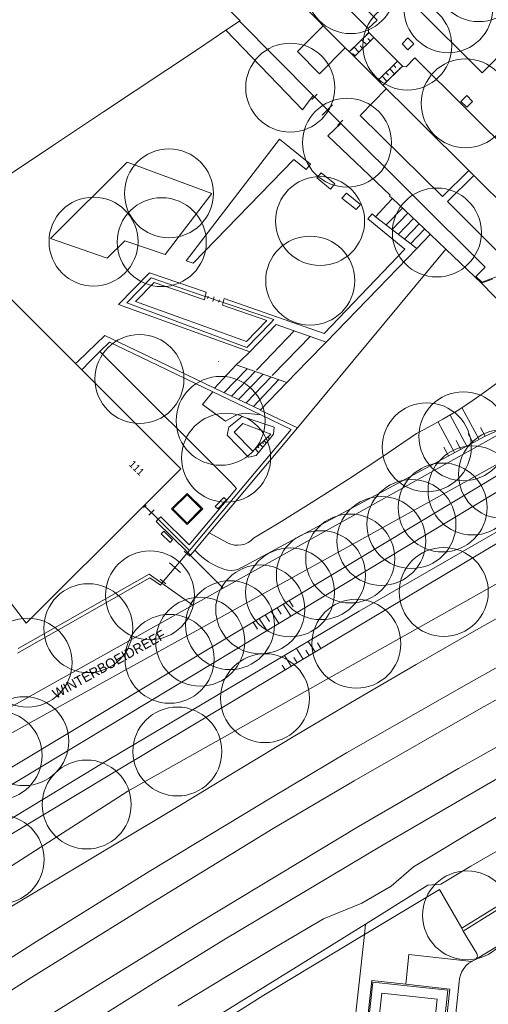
# Model space of a CAD drawing. Header units: metres. Extents: x 134994 to 136506, y 457393 to 459006.
# Tile 68 of 171: x 136344 to 136411, y 457707 to 457849. Entities that reach past the tile are written whole.
import ezdxf
from ezdxf.enums import TextEntityAlignment as Align

# ---------------------------------------------------------------- set-up
doc = ezdxf.new("R2010")
doc.units = ezdxf.units.M
for name, color, linetype, lineweight in [('B-WE-GR-BOOM-S', 250, 'Continuous', 13), ('B-WE-GW_TALUDLIJNEN', 251, 'Continuous', 5), ('B-WE-KG_BEBOUWING', 251, 'Continuous', 20), ('B-WE-KG_HUISNR', 251, 'Continuous', 5), ('B-WE-KG_ONDERGROND_REST', 251, 'Continuous', 5), ('B-WE-KG_STRAATNAAM', 251, 'Continuous', 5)]:
    doc.layers.add(name, color=color, linetype=linetype, lineweight=lineweight)
doc.styles.add('Styledgn000', font='dgn000.shx')

# ---------------------------------------------------------------- blocks, each defined once
blk = doc.blocks.new('SGR-BOOM_02')
blk.add_circle((0, 0), 6.4)

msp = doc.modelspace()

# ---------------------------------------------------------------- linework, layer by layer
at = {"layer": 'B-WE-GW_TALUDLIJNEN'}
for p, q in [((136409.62, 457788.74), (136407.15, 457793.32)), ((136373.64, 457790.53), (136375.55, 457792.03)), ((136375.55, 457792.03), (136380.14, 457790.53)), ((136406.1, 457786.84), (136403.72, 457791.25)), ((136407.86, 457787.79), (136405.45, 457792.26)), ((136373.38, 457789.34), (136373.64, 457790.53)), ((136375.66, 457791.02), (136374.39, 457789.78)), ((136379.65, 457789.52), (136375.66, 457791.02)), ((136380.14, 457790.53), (136380.04, 457789.52)), ((136410.5, 457789.21), (136409.82, 457790.48)), ((136376.46, 457786.18), (136373.38, 457789.34)), ((136374.39, 457789.78), (136377.06, 457787.06)), ((136375.49, 457770.31), (136410.5, 457789.21)), ((136377.06, 457787.06), (136379.65, 457789.52)), ((136380.04, 457789.52), (136377.55, 457786.44)), ((136378.68, 457788.6), (136379.01, 457788.25)), ((136378.96, 457788.87), (136379.14, 457788.67)), ((136379.21, 457789.1), (136379.47, 457788.82)), ((136406.98, 457787.31), (136406.3, 457788.58)), ((136408.74, 457788.26), (136408.05, 457789.53)), ((136377.4, 457787.38), (136377.89, 457786.86)), ((136377.77, 457787.73), (136377.94, 457787.54)), ((136378.1, 457788.05), (136378.51, 457787.62)), ((136378.44, 457788.38), (136378.62, 457788.18)), ((136405.22, 457786.36), (136404.54, 457787.63)), ((136377.55, 457786.44), (136376.46, 457786.18)), ((136380.57, 457764.52), (136381.17, 457763.57)), ((136381.43, 457765.04), (136382.52, 457763.29)), ((136382.29, 457765.55), (136382.86, 457764.64)), ((136378, 457762.98), (136379.1, 457761.22)), ((136378.86, 457763.49), (136379.47, 457762.51)), ((136379.71, 457764.01), (136380.81, 457762.25)), ((136377.14, 457762.46), (136377.77, 457761.45)), ((136384.31, 457757.12), (136383.34, 457758.65)), ((136386.02, 457758.15), (136385.06, 457759.67)), ((136386.88, 457758.66), (136386.37, 457759.47)), ((136382.59, 457756.09), (136381.62, 457757.63)), ((136383.45, 457756.6), (136382.99, 457757.33)), ((136385.17, 457757.63), (136384.68, 457758.4)), ((136381.73, 457755.58), (136381.3, 457756.26))]:
    msp.add_line(p, q, dxfattribs=at)
at = {"layer": 'B-WE-GW_TALUDLIJNEN', "flags": 128}
for points in [[(136321.93, 457734.99), (136323.32, 457732.75), (136323.7, 457732.44), (136324.13, 457732.19), (136324.59, 457732.02), (136325.07, 457731.92), (136325.57, 457731.9), (136326.05, 457731.96), (136326.53, 457732.1), (136326.97, 457732.32), (136327.12, 457732.41), (136417.12, 457786.48), (136418.78, 457787.69), (136420.39, 457788.97), (136421.94, 457790.3), (136423.45, 457791.7), (136424.89, 457793.15), (136426.29, 457794.66), (136426.47, 457794.87), (136430.03, 457799.22), (136430.3, 457799.6), (136430.64, 457799.92), (136430.73, 457800)], [(136410.5, 457789.21), (136411.9, 457789.82), (136413.27, 457790.5), (136414.59, 457791.25), (136415.88, 457792.07), (136417.12, 457792.96), (136418.32, 457793.91), (136419.46, 457794.92), (136420.55, 457795.99), (136421.58, 457797.11), (136422.55, 457798.29), (136423.21, 457799.17)], [(136320.04, 457713.64), (136325.89, 457720.53), (136326.86, 457721.59), (136327.89, 457722.6), (136328.97, 457723.55), (136330.1, 457724.44), (136331.29, 457725.27), (136332.03, 457725.74), (136356.52, 457740.46), (136393.75, 457762.78), (136415.37, 457775.66), (136417.26, 457776.65), (136419.12, 457777.71), (136420.93, 457778.83), (136422.7, 457780.03), (136424.43, 457781.28), (136426.11, 457782.61), (136427.73, 457783.99), (136429.3, 457785.44), (136430.39, 457786.5), (136435.43, 457790.88)], [(136439.67, 457784.15), (136436.6, 457781.73), (136359.11, 457738.13), (136349.72, 457732.06), (136331.98, 457720.69), (136331.45, 457720.25), (136330.97, 457719.75), (136330.55, 457719.2), (136330.2, 457718.6), (136329.91, 457717.97), (136329.71, 457717.31), (136329.58, 457716.63), (136329.53, 457715.94), (136329.56, 457715.25), (136329.67, 457714.57), (136329.86, 457713.9), (136330.12, 457713.26), (136330.45, 457712.65), (136330.78, 457712.18)], [(136368.75, 457772.81), (136369.35, 457772.19), (136370, 457771.63), (136370.7, 457771.13), (136371.45, 457770.69), (136372.23, 457770.33), (136372.57, 457770.2)], [(136372.57, 457770.2), (136373.02, 457770.01), (136373.49, 457769.9), (136373.98, 457769.87), (136374.46, 457769.91), (136374.93, 457770.04), (136375.37, 457770.24), (136375.49, 457770.31)]]:
    msp.add_lwpolyline(points, dxfattribs=at)
at = {"layer": 'B-WE-KG_BEBOUWING', "flags": 128}
for points in [[(136341.78, 457826.69), (136344.91, 457828.78), (136348.44, 457831.12), (136355.59, 457835.9), (136369.26, 457844.99), (136373.22, 457847.65), (136375.17, 457848.95), (136375.28, 457849.02), (136353.68, 457870.64)], [(136351.25, 457800), (136337.17, 457814.08), (136351.25, 457800), (136351.6, 457799.66), (136352.47, 457798.78), (136366.74, 457784.52), (136361.46, 457779.25), (136344.5, 457762.3), (136333, 457777.45), (136326.11, 457786.53), (136321.23, 457792.97), (136319.11, 457795.78), (136317.28, 457797.18), (136313.56, 457800), (136298.77, 457811.22), (136287.57, 457819.71), (136285.67, 457821.19), (136308.47, 457844), (136320.13, 457832.35), (136323.78, 457836.01), (136320.13, 457832.35)], [(136355.59, 457835.9), (136348.44, 457831.12), (136344.91, 457828.78), (136341.78, 457826.69)], [(136393.77, 457692.07), (136401.75, 457691.2), (136403.58, 457708.16), (136395.62, 457709.03), (136393.77, 457692.07)]]:
    msp.add_lwpolyline(points, dxfattribs=at)
at = {"layer": 'B-WE-KG_ONDERGROND_REST'}
for p, q in [((136410.05, 457841.53), (136400.44, 457851.11)), ((136410.05, 457841.53), (136400.44, 457851.11)), ((136394.3, 457841.25), (136387.2, 457848.28)), ((136417.41, 457848.99), (136410.05, 457841.53)), ((136383.16, 457837.28), (136373.22, 457847.65)), ((136393.79, 457847.31), (136390.94, 457844.53)), ((136391.64, 457843.82), (136394.51, 457846.65)), ((136392.31, 457845.89), (136393.12, 457846.69)), ((136393.4, 457846.96), (136393.78, 457847.32)), ((136398.53, 457845.69), (136399.38, 457846.54)), ((136399.38, 457846.54), (136400.23, 457845.69)), ((136391.22, 457844.81), (136392.04, 457845.62)), ((136392.33, 457844.5), (136391.63, 457845.21)), ((136392.87, 457845.04), (136392.52, 457845.4)), ((136393.42, 457845.58), (136392.72, 457846.29)), ((136393.96, 457846.11), (136393.61, 457846.47)), ((136399.38, 457844.84), (136398.53, 457845.69)), ((136400.23, 457845.69), (136399.38, 457844.84)), ((136391.79, 457843.97), (136391.43, 457844.32)), ((136397.85, 457843.17), (136395.1, 457840.45)), ((136398.58, 457842.5), (136395.8, 457839.75)), ((136397.31, 457842.64), (136397.66, 457842.28)), ((136398.58, 457842.5), (136398.14, 457842.07)), ((136408.13, 457827.47), (136394.3, 457841.25)), ((136395.68, 457841.03), (136396.37, 457840.32)), ((136396.22, 457841.56), (136396.57, 457841.21)), ((136396.77, 457842.1), (136397.46, 457841.39)), ((136397.87, 457841.8), (136397.05, 457840.99)), ((136395.13, 457840.49), (136395.48, 457840.14)), ((136396.78, 457840.72), (136395.96, 457839.92)), ((136384.2, 457836.21), (136385.76, 457838.24)), ((136386.31, 457838.44), (136385.56, 457837.69)), ((136389.65, 457834.32), (136385.93, 457838.07)), ((136389.65, 457834.32), (136385.93, 457838.07)), ((136406.99, 457837.41), (136407.84, 457838.25)), ((136407.84, 457838.25), (136408.69, 457837.4)), ((136383.16, 457837.28), (136384.2, 457836.21)), ((136388.54, 457836.93), (136387.04, 457835.45)), ((136407.84, 457836.56), (136406.99, 457837.41)), ((136408.69, 457837.4), (136407.84, 457836.56)), ((136390.02, 457834.69), (136389.27, 457833.95)), ((136367.51, 457814.47), (136380.92, 457831.97)), ((136367.51, 457814.47), (136380.92, 457831.97)), ((136385.38, 457828.37), (136380.92, 457831.97)), ((136385.38, 457828.37), (136380.92, 457831.97)), ((136358.99, 457828.65), (136347.97, 457817.66)), ((136358.99, 457828.65), (136347.97, 457817.66)), ((136358.99, 457828.65), (136371.2, 457824.16)), ((136358.99, 457828.65), (136371.2, 457824.16)), ((136368.5, 457814.13), (136382.97, 457829.06)), ((136368.5, 457814.13), (136382.97, 457829.06)), ((136384.75, 457827.62), (136382.97, 457829.06)), ((136384.75, 457827.62), (136382.97, 457829.06)), ((136385.38, 457828.37), (136384.75, 457827.62)), ((136385.38, 457828.37), (136384.75, 457827.62)), ((136386.89, 457827.15), (136386.26, 457826.4)), ((136386.89, 457827.15), (136386.26, 457826.4)), ((136388.89, 457825.54), (136386.89, 457827.15)), ((136388.89, 457825.54), (136386.89, 457827.15)), ((136404.36, 457823.7), (136408.13, 457827.47)), ((136404.36, 457823.7), (136408.13, 457827.47)), ((136405.07, 457822.99), (136408.84, 457826.76)), ((136405.07, 457822.99), (136408.84, 457826.76)), ((136408.84, 457826.76), (136408.13, 457827.47)), ((136408.84, 457826.76), (136408.13, 457827.47)), ((136416.58, 457819.05), (136408.84, 457826.76)), ((136416.58, 457819.05), (136408.84, 457826.76)), ((136388.25, 457824.79), (136386.26, 457826.4)), ((136388.25, 457824.79), (136386.26, 457826.4)), ((136388.89, 457825.54), (136388.25, 457824.79)), ((136388.89, 457825.54), (136388.25, 457824.79)), ((136364.46, 457815.37), (136371.2, 457824.16)), ((136364.46, 457815.37), (136371.2, 457824.16)), ((136390.53, 457824.22), (136389.89, 457823.47)), ((136390.53, 457824.22), (136389.89, 457823.47)), ((136392.56, 457822.57), (136390.53, 457824.22)), ((136392.56, 457822.57), (136390.53, 457824.22)), ((136391.93, 457821.83), (136389.89, 457823.47)), ((136391.93, 457821.83), (136389.89, 457823.47)), ((136392.56, 457822.57), (136391.93, 457821.83)), ((136392.56, 457822.57), (136391.93, 457821.83)), ((136396.34, 457822.59), (136394.7, 457820.81)), ((136396.34, 457822.59), (136394.7, 457820.81)), ((136397.14, 457823.44), (136396.34, 457822.59)), ((136397.14, 457823.44), (136396.34, 457822.59)), ((136397.14, 457823.44), (136396.98, 457823.56)), ((136397.14, 457823.44), (136396.98, 457823.56)), ((136402.61, 457818.24), (136397.14, 457823.44)), ((136402.61, 457818.24), (136397.14, 457823.44)), ((136394.23, 457821.22), (136393.6, 457820.48)), ((136394.23, 457821.22), (136393.6, 457820.48)), ((136394.7, 457820.81), (136394.23, 457821.22)), ((136394.7, 457820.81), (136394.23, 457821.22)), ((136396.24, 457819.62), (136398.6, 457822.05)), ((136396.24, 457819.62), (136398.6, 457822.05)), ((136397.11, 457818.95), (136399.39, 457821.3)), ((136397.11, 457818.95), (136399.39, 457821.3)), ((136393.6, 457820.48), (136398.96, 457816.14)), ((136393.6, 457820.48), (136398.96, 457816.14)), ((136400.66, 457816.22), (136394.7, 457820.81)), ((136400.66, 457816.22), (136394.7, 457820.81)), ((136397.99, 457818.27), (136400.18, 457820.54)), ((136397.99, 457818.27), (136400.18, 457820.54)), ((136398.87, 457817.6), (136400.98, 457819.79)), ((136398.87, 457817.6), (136400.98, 457819.79)), ((136399.74, 457816.92), (136401.77, 457819.03)), ((136399.74, 457816.92), (136401.77, 457819.03)), ((136402.6, 457818.23), (136400.66, 457816.22)), ((136402.6, 457818.23), (136400.66, 457816.22)), ((136347.97, 457817.66), (136356.14, 457814.84)), ((136347.97, 457817.66), (136356.14, 457814.84)), ((136356.14, 457814.84), (136358.67, 457817.36)), ((136356.14, 457814.84), (136358.67, 457817.36)), ((136358.67, 457817.36), (136364.46, 457815.37)), ((136358.67, 457817.36), (136364.46, 457815.37)), ((136398.96, 457816.14), (136387.35, 457804.01)), ((136398.96, 457816.14), (136387.35, 457804.01)), ((136404.83, 457816.12), (136391.45, 457800)), ((136404.83, 457816.12), (136391.45, 457800)), ((136367.51, 457814.47), (136368.5, 457814.13)), ((136367.51, 457814.47), (136368.5, 457814.13)), ((136362.2, 457812.74), (136357.78, 457808.17)), ((136362.2, 457812.74), (136357.78, 457808.17)), ((136362.89, 457811.36), (136360.22, 457808.61)), ((136362.89, 457811.36), (136360.22, 457808.61)), ((136370.15, 457808.84), (136362.89, 457811.36)), ((136370.15, 457808.84), (136362.89, 457811.36)), ((136376.16, 457802.84), (136360.22, 457808.61)), ((136376.16, 457802.84), (136360.22, 457808.61)), ((136370.68, 457809.36), (136370.57, 457809.05)), ((136370.68, 457809.36), (136370.57, 457809.05)), ((136372.21, 457808.67), (136370.62, 457809.21)), ((136372.21, 457808.67), (136370.62, 457809.21)), ((136372.21, 457808.67), (136370.62, 457809.21)), ((136372.21, 457808.67), (136370.62, 457809.21)), ((136371.52, 457809.26), (136371.31, 457808.62)), ((136371.52, 457809.26), (136371.31, 457808.62)), ((136372.27, 457808.83), (136372.16, 457808.51)), ((136372.27, 457808.83), (136372.16, 457808.51)), ((136387.35, 457804.01), (136372.95, 457809.02)), ((136387.35, 457804.01), (136372.95, 457809.02)), ((136376.64, 457801.34), (136357.78, 457808.17)), ((136376.64, 457801.34), (136357.78, 457808.17)), ((136372.7, 457808.09), (136379.09, 457805.87)), ((136372.7, 457808.09), (136379.09, 457805.87)), ((136379.09, 457805.87), (136376.16, 457802.84)), ((136379.09, 457805.87), (136376.16, 457802.84)), ((136376.64, 457801.34), (136380.45, 457805.28)), ((136376.64, 457801.34), (136380.45, 457805.28)), ((136378.83, 457800), (136383.04, 457804.37)), ((136378.83, 457800), (136383.04, 457804.37)), ((136380.45, 457805.28), (136387.63, 457802.77)), ((136380.45, 457805.28), (136387.63, 457802.77)), ((136355.78, 457803.72), (136351.95, 457800)), ((136355.78, 457803.72), (136351.95, 457800)), ((136355.09, 457801.4), (136356.45, 457802.74)), ((136355.09, 457801.4), (136356.45, 457802.74)), ((136363.51, 457800), (136355.78, 457803.72)), ((136363.51, 457800), (136355.78, 457803.72)), ((136385.35, 457803.59), (136381.88, 457800)), ((136385.35, 457803.59), (136381.88, 457800)), ((136387.63, 457802.77), (136384.94, 457800)), ((136387.63, 457802.77), (136384.94, 457800)), ((136353.69, 457800), (136355.09, 457801.4)), ((136353.69, 457800), (136355.09, 457801.4)), ((136375.24, 457800), (136376.64, 457801.34)), ((136375.24, 457800), (136376.64, 457801.34)), ((136351.95, 457800), (136351.6, 457799.66)), ((136352.47, 457798.78), (136353.69, 457800)), ((136371.56, 457796.13), (136363.51, 457800)), ((136372.13, 457799.97), (136372.14, 457800)), ((136374.68, 457799.47), (136375.24, 457800)), ((136377.61, 457798.74), (136378.83, 457800)), ((136381.88, 457800), (136379.88, 457797.93)), ((136384.94, 457800), (136381.99, 457796.95)), ((136391.45, 457800), (136383.48, 457790.4)), ((136374.68, 457799.47), (136371.57, 457796.14)), ((136376.27, 457798.92), (136372.95, 457795.49)), ((136377.41, 457798.53), (136374, 457794.99)), ((136378.55, 457798.14), (136375.04, 457794.49)), ((136379.7, 457797.74), (136376.11, 457793.99)), ((136380.84, 457797.35), (136377.16, 457793.49)), ((136371.56, 457796.13), (136371.57, 457796.14)), ((136378.14, 457792.97), (136378.18, 457793)), ((136375.98, 457792.53), (136378.22, 457792.28)), ((136365.38, 457778.73), (136367.63, 457780.97)), ((136365.58, 457778.73), (136367.63, 457780.77)), ((136367.63, 457780.97), (136369.87, 457778.73)), ((136367.63, 457780.77), (136369.67, 457778.73)), ((136361.38, 457778.96), (136361.75, 457779.34)), ((136361.46, 457779.25), (136363.46, 457777.28)), ((136361.56, 457779.15), (136363.46, 457777.28)), ((136362.14, 457777.84), (136362.89, 457778.6)), ((136367.62, 457776.49), (136365.38, 457778.73)), ((136367.62, 457776.69), (136365.58, 457778.73)), ((136369.87, 457778.73), (136367.62, 457776.49)), ((136369.67, 457778.73), (136367.62, 457776.69)), ((136363.28, 457777.09), (136363.65, 457777.47)), ((136373.52, 457773.8), (136370.82, 457775.29)), ((136364.17, 457768.29), (136367.6, 457772.31)), ((136364.17, 457768.29), (136367.6, 457772.31)), ((136368, 457771.96), (136367.2, 457772.65)), ((136366.69, 457769.61), (136365.08, 457770.98)), ((136364.57, 457767.94), (136363.77, 457768.63)), ((136407.33, 457717.97), (136427.2, 457730.32)), ((136409.09, 457713.85), (136429.85, 457726.64)), ((136393.13, 457717.47), (136393.3, 457718.98)), ((136407.11, 457718.36), (136407.33, 457717.97))]:
    msp.add_line(p, q, dxfattribs=at)
at = {"layer": 'B-WE-KG_ONDERGROND_REST', "flags": 128}
for points in [[(136393.65, 457847.92), (136359.54, 457882.37), (136315.04, 457926.88), (136316.2, 457928.02)], [(136415.01, 457829.12), (136400.38, 457843.66), (136399.14, 457842.39), (136398.65, 457842.43), (136393.7, 457847.39), (136393.65, 457847.92), (136394.94, 457849.11), (136385.45, 457858.64)], [(136381.67, 457853.86), (136386.38, 457849.14), (136387.2, 457848.28)], [(136385.76, 457838.24), (136375.17, 457848.95)], [(136387.2, 457848.28), (136383.5, 457844.58), (136386.67, 457841.4), (136390.36, 457845.1)], [(136385.93, 457838.07), (136385.76, 457838.24)], [(136396.27, 457839.2), (136392.52, 457835.37), (136404.36, 457823.7)], [(136389.75, 457834.22), (136387.85, 457832.43), (136396.83, 457823.89), (136396.74, 457823.75), (136396.98, 457823.56)], [(136389.75, 457834.22), (136387.85, 457832.43), (136396.83, 457823.89), (136396.74, 457823.75), (136396.98, 457823.56)], [(136389.75, 457834.22), (136389.65, 457834.32)], [(136389.75, 457834.22), (136389.65, 457834.32)], [(136409.14, 457812.19), (136410.49, 457813.55), (136389.75, 457834.22)], [(136409.14, 457812.19), (136410.49, 457813.55), (136389.75, 457834.22)], [(136405.07, 457822.99), (136412.76, 457815.32), (136414.41, 457816.98)], [(136405.07, 457822.99), (136412.76, 457815.32), (136414.41, 457816.98)], [(136404.83, 457816.12), (136402.61, 457818.24)], [(136404.83, 457816.12), (136402.61, 457818.24)], [(136400.66, 457816.22), (136400.64, 457816.23), (136395.08, 457810.47), (136389.01, 457804.19), (136387.63, 457802.77)], [(136400.66, 457816.22), (136400.64, 457816.23), (136395.08, 457810.47), (136389.01, 457804.19), (136387.63, 457802.77)], [(136409.96, 457811.23), (136404.83, 457816.12)], [(136409.96, 457811.23), (136404.83, 457816.12)], [(136370.24, 457809.34), (136370.35, 457809.93), (136362.2, 457812.74)], [(136370.24, 457809.34), (136370.35, 457809.93), (136362.2, 457812.74)], [(136415.48, 457813.41), (136409.99, 457811.38), (136409.14, 457812.19)], [(136415.48, 457813.41), (136409.99, 457811.38), (136409.14, 457812.19)], [(136362.48, 457812.03), (136358.96, 457808.41)], [(136362.48, 457812.03), (136358.96, 457808.41)], [(136370.24, 457809.34), (136362.48, 457812.03)], [(136370.24, 457809.34), (136362.48, 457812.03)], [(136411.54, 457811.82), (136409.96, 457811.23)], [(136411.54, 457811.82), (136409.96, 457811.23)], [(136409.96, 457811.23), (136416.98, 457804.04), (136417.31, 457801.24)], [(136409.96, 457811.23), (136416.98, 457804.04), (136417.31, 457801.24)], [(136358.96, 457808.41), (136376.24, 457801.99), (136379.62, 457805.48), (136380.11, 457806), (136372.8, 457808.47)], [(136358.96, 457808.41), (136376.24, 457801.99), (136379.62, 457805.48), (136380.11, 457806), (136372.8, 457808.47)], [(136370.15, 457808.84), (136370.24, 457809.34)], [(136370.15, 457808.84), (136370.24, 457809.34)], [(136370.62, 457809.21), (136370.24, 457809.34)], [(136370.62, 457809.21), (136370.24, 457809.34)], [(136372.8, 457808.47), (136372.21, 457808.67)], [(136372.8, 457808.47), (136372.21, 457808.67)], [(136372.8, 457808.47), (136372.7, 457808.09)], [(136372.8, 457808.47), (136372.7, 457808.09)], [(136372.95, 457809.02), (136372.8, 457808.47)], [(136372.95, 457809.02), (136372.8, 457808.47)], [(136362.15, 457800), (136356.45, 457802.74)], [(136362.15, 457800), (136356.45, 457802.74)], [(136356.49, 457800), (136355.09, 457801.4)], [(136356.49, 457800), (136355.09, 457801.4)], [(136323.69, 457736.14), (136416.47, 457787.55), (136417.88, 457788.37), (136419.25, 457789.27), (136420.57, 457790.22), (136421.84, 457791.24), (136423.06, 457792.33), (136424.23, 457793.47), (136425.34, 457794.66), (136425.87, 457795.28), (136429.36, 457800)], [(136332.65, 457707.98), (136345.97, 457716.46), (136362.17, 457726.55), (136379.86, 457737.25), (136390.57, 457743.63), (136408.15, 457753.67), (136420.93, 457760.84), (136429.61, 457765.58), (136437.9, 457769.99), (136469.97, 457786.65), (136477.23, 457790.29), (136499.28, 457800)], [(136335.28, 457715.18), (136334.87, 457715.83), (136334.74, 457716.08), (136334.69, 457716.35), (136334.72, 457716.62), (136334.82, 457716.88), (136334.99, 457717.1), (136335.07, 457717.16), (136366.82, 457736.18), (136374.78, 457741.03), (136383.34, 457746.2), (136391.94, 457751.31), (136400.58, 457756.35), (136409.26, 457761.31), (136417.98, 457766.21), (136426.74, 457771.04), (136435.54, 457775.8), (136441.96, 457779.21), (136453.89, 457785.13), (136462.11, 457789.35), (136470.37, 457793.5), (136478.66, 457797.58), (136483.67, 457800)], [(136363.83, 457777.61), (136367.94, 457773.55), (136374.75, 457781.7), (136373.86, 457782.65), (136356.49, 457800)], [(136371.34, 457795.58), (136362.15, 457800)], [(136372.79, 457767.31), (136414.64, 457790.72), (136415.97, 457791.47), (136417.25, 457792.29), (136418.49, 457793.18), (136419.69, 457794.13), (136420.83, 457795.14), (136421.92, 457796.21), (136422.95, 457797.33), (136423.92, 457798.51), (136424.82, 457799.74), (136425.01, 457800)], [(136415.95, 457800), (136414.14, 457798.45), (136412.29, 457796.96), (136410.39, 457795.53), (136408.44, 457794.17), (136406.45, 457792.88), (136404.42, 457791.65), (136402.34, 457790.49), (136400.63, 457789.6)], [(136371.57, 457796.14), (136378.18, 457793), (136381.99, 457796.95), (136374.68, 457799.47)], [(136320.08, 457733.85), (136320.83, 457732.66), (136320.93, 457732.46), (136321.3, 457731.92), (136321.72, 457731.42), (136322.2, 457730.98), (136322.74, 457730.59), (136323.31, 457730.28), (136323.92, 457730.04), (136324.55, 457729.88), (136325.2, 457729.79), (136325.86, 457729.78), (136326.51, 457729.86), (136327.15, 457730.01), (136327.76, 457730.24), (136418.01, 457784.7), (136428.48, 457793.05), (136433.16, 457797.86)], [(136189.35, 457599.59), (136206.66, 457613.39), (136222.13, 457625.44), (136236.95, 457636.65), (136254.19, 457649.32), (136273.04, 457662.87), (136286.42, 457672.32), (136297, 457679.59), (136314.45, 457691.3), (136332.14, 457702.92), (136345.31, 457711.33), (136361.32, 457721.27), (136380.02, 457732.71), (136391.67, 457739.61), (136409.89, 457750.04), (136424.55, 457758.22), (136440.19, 457766.66), (136455.74, 457774.79), (136471.05, 457782.53), (136484.79, 457789.25), (136500, 457796.03)], [(136371.34, 457795.58), (136369.83, 457793.75), (136373.15, 457791.36)], [(136378.22, 457792.28), (136371.34, 457795.58)], [(136383.48, 457790.4), (136378.14, 457792.97)], [(136318.89, 457713.4), (136324.52, 457721.62), (136325.31, 457722.61), (136326.16, 457723.55), (136327.07, 457724.44), (136328.03, 457725.27), (136329.04, 457726.03), (136330.1, 457726.73), (136331.06, 457727.29), (136355.34, 457742.06), (136392.39, 457764.01), (136414.75, 457776.94), (136416.38, 457777.69), (136417.98, 457778.52), (136419.54, 457779.41), (136421.06, 457780.38), (136422.53, 457781.41), (136423.96, 457782.5), (136425.34, 457783.66), (136426.66, 457784.87), (136427.93, 457786.15), (136429.14, 457787.48), (136429.45, 457787.84), (136434.5, 457792.17)], [(136367.98, 457772.76), (136382.57, 457790.18), (136378.22, 457792.28)], [(136373.15, 457791.36), (136374.6, 457792.19), (136375.1, 457792.38), (136375.62, 457792.5), (136375.98, 457792.53)], [(136185.62, 457588.78), (136207.74, 457606.57), (136225.12, 457620.14), (136243.37, 457633.91), (136256.95, 457643.96), (136265.71, 457650.35), (136283.49, 457662.91), (136309.42, 457680.76), (136329.07, 457693.82), (136338.74, 457700.09), (136347.85, 457705.88), (136369.33, 457719.17), (136392.29, 457733), (136406.66, 457741.37), (136424.59, 457751.44), (136434.53, 457756.84), (136443.67, 457761.69), (136466.93, 457773.7), (136485.99, 457783.24), (136500, 457789.93)], [(136383.48, 457790.4), (136370.82, 457775.29)], [(136400.63, 457789.6), (136395.76, 457786.28), (136390.84, 457783.03), (136385.87, 457779.85), (136380.87, 457776.74), (136377.19, 457774.51)], [(136337.13, 457694.22), (136348.55, 457701.51), (136363.67, 457711.01), (136372.9, 457716.72), (136395.81, 457730.37), (136413.66, 457740.76), (136421.35, 457745.06), (136433.17, 457751.51), (136451.34, 457761.18), (136462.73, 457767.07), (136475.55, 457773.57), (136493.02, 457782.16), (136500, 457785.43)], [(136372.9, 457780.4), (136371.68, 457779.09), (136372.05, 457778.75), (136373.27, 457780.05), (136372.9, 457780.4)], [(136500, 457779.16), (136497.98, 457778.12), (136491.68, 457776.05), (136470.43, 457765.64), (136453.74, 457757.3), (136449.8, 457754.18), (136444.75, 457751.56), (136438.47, 457748.87), (136432.35, 457745.66), (136426.27, 457742.37), (136420.23, 457739.02), (136414.23, 457735.59), (136408.27, 457732.09), (136402.35, 457728.53), (136400.19, 457727.21), (136396.96, 457724.43), (136392.74, 457721.99), (136387.25, 457719.72), (136380.25, 457715.61), (136373.28, 457711.43), (136366.36, 457707.18)], [(136363.16, 457776.93), (136363.48, 457777.26)], [(136363.46, 457777.28), (136363.48, 457777.26)], [(136363.48, 457777.26), (136363.83, 457777.61)], [(136363.48, 457777.26), (136367.98, 457772.76)], [(136363.16, 457776.93), (136367.72, 457772.45)], [(136365.52, 457774.29), (136364.27, 457775.52), (136363.92, 457775.16), (136365.17, 457773.93), (136365.52, 457774.29)], [(136370.82, 457775.29), (136368.75, 457772.81)], [(136377.19, 457774.51), (136376.81, 457774.17), (136376.39, 457773.9), (136375.93, 457773.69), (136375.44, 457773.56), (136374.93, 457773.51), (136374.43, 457773.54), (136373.93, 457773.65), (136373.52, 457773.8)], [(136368.75, 457772.81), (136368.12, 457772.06)], [(136367.6, 457772.31), (136367.72, 457772.45)], [(136367.72, 457772.45), (136367.98, 457772.76)], [(136367.72, 457772.45), (136368.01, 457772.17)], [(136368.01, 457772.17), (136368.12, 457772.06)], [(136368.12, 457772.06), (136368.14, 457772.03), (136372.79, 457767.31)], [(136343.22, 457757.98), (136362.27, 457768.81), (136363.78, 457767.78), (136363.98, 457768.05)], [(136343.34, 457758.63), (136362.19, 457769.33), (136363.98, 457768.05)], [(136363.98, 457768.05), (136364.17, 457768.29)], [(136363.98, 457768.05), (136368.43, 457764.88)], [(136372.79, 457767.31), (136368.43, 457764.88)], [(136324.87, 457740.51), (136368.43, 457764.88)], [(136393.3, 457718.98), (136402.25, 457724.55), (136404.11, 457724.72), (136408.42, 457727.29), (136414.74, 457730.98), (136421.09, 457734.6), (136427.49, 457738.16), (136433.93, 457741.64), (136440.4, 457745.05), (136455.82, 457752.7)], [(136427.2, 457730.32), (136426.97, 457730.69), (136407.11, 457718.36)], [(136393.13, 457717.47), (136403.94, 457723.97), (136407.11, 457718.36)], [(136338.47, 457683.57), (136352.62, 457693.51), (136354.19, 457694.67), (136393.3, 457718.98)], [(136407.33, 457717.97), (136409.27, 457714.75), (136409.36, 457714.54), (136409.37, 457714.31), (136409.31, 457714.09), (136409.17, 457713.91), (136409.09, 457713.85)], [(136396.43, 457681.09), (136364.12, 457684.06), (136361.14, 457684.07), (136353.6, 457693.3), (136361.59, 457697.95), (136378.64, 457708.75), (136393.13, 457717.47)], [(136393.13, 457717.47), (136390.69, 457695.29), (136390.19, 457690.45)], [(136408.56, 457713.6), (136399.51, 457714.57), (136399.06, 457710.31)], [(136408.56, 457713.6), (136408.16, 457713.34), (136407.76, 457712.99), (136407.42, 457712.58), (136407.15, 457712.13), (136406.94, 457711.64), (136406.81, 457711.12), (136406.77, 457710.64), (136406.17, 457705.17), (136404.27, 457687.61), (136404.18, 457687.33), (136404.02, 457687.08), (136403.8, 457686.89), (136403.53, 457686.76), (136403.48, 457686.74)], [(136409.09, 457713.85), (136408.61, 457713.63), (136408.56, 457713.6)], [(136399.06, 457710.31), (136394.18, 457710.84), (136391.95, 457690.63)], [(136392.18, 457690.85), (136402.98, 457689.67), (136405.14, 457709.44), (136394.35, 457710.62), (136392.18, 457690.85)], [(136391.95, 457690.63), (136403.2, 457689.39), (136405.41, 457709.61), (136399.06, 457710.31)]]:
    msp.add_lwpolyline(points, dxfattribs=at)

# ---------------------------------------------------------------- block references
at = {"layer": 'B-WE-GR-BOOM-S'}
for p in [(136409.57, 457855.3), (136391.15, 457853.57), (136405.19, 457850.82), (136399.3, 457845.45), (136382.46, 457839.4), (136407.68, 457837.14), (136390.62, 457831.46), (136390.62, 457831.46), (136365.02, 457824.17), (136365.02, 457824.17), (136386.75, 457820.18), (136386.75, 457820.18), (136403.54, 457818.54), (136403.54, 457818.54), (136354.17, 457817.23), (136354.17, 457817.23), (136363.98, 457817.15), (136363.98, 457817.15), (136385.33, 457811.61), (136385.33, 457811.61), (136360.78, 457797.44), (136372.45, 457791.42), (136407.36, 457789.2), (136402.09, 457787.62), (136373.24, 457786.11), (136413.05, 457783.76), (136408.67, 457781.4), (136404.37, 457778.94), (136399.89, 457776.56), (136395.56, 457774.12), (136391.08, 457771.6), (136386.86, 457769.21), (136382.43, 457766.72), (136404.53, 457766.79), (136362.29, 457766.3), (136378.15, 457764.27), (136353.42, 457761.57), (136373.8, 457762.01), (136369.51, 457759.63), (136391.97, 457759.33), (136344.69, 457756.62), (136365.11, 457757.16), (136378.83, 457751.49), (136344.21, 457745.3), (136366.23, 457743.82), (136340.38, 457743.26), (136353.19, 457736.19), (136340.66, 457728.28), (136407.88, 457720.23)]:
    msp.add_blockref('SGR-BOOM_02', p, dxfattribs=at)

# ---------------------------------------------------------------- texts
at = {"layer": 'B-WE-KG_HUISNR', "linetype": 'Continuous', "style": 'Styledgn000'}
msp.add_text('111', height=1.054, rotation=314.9788, dxfattribs=at).set_placement((136361.19, 457783.8), align=Align.MIDDLE_RIGHT)
at = {"layer": 'B-WE-KG_STRAATNAAM', "style": 'Styledgn000'}
msp.add_text('WINTERBOEIDREEF', height=1.4, rotation=28.9641, dxfattribs=at).set_placement((136348.76, 457751.37))

doc.saveas('drawing.dxf')
